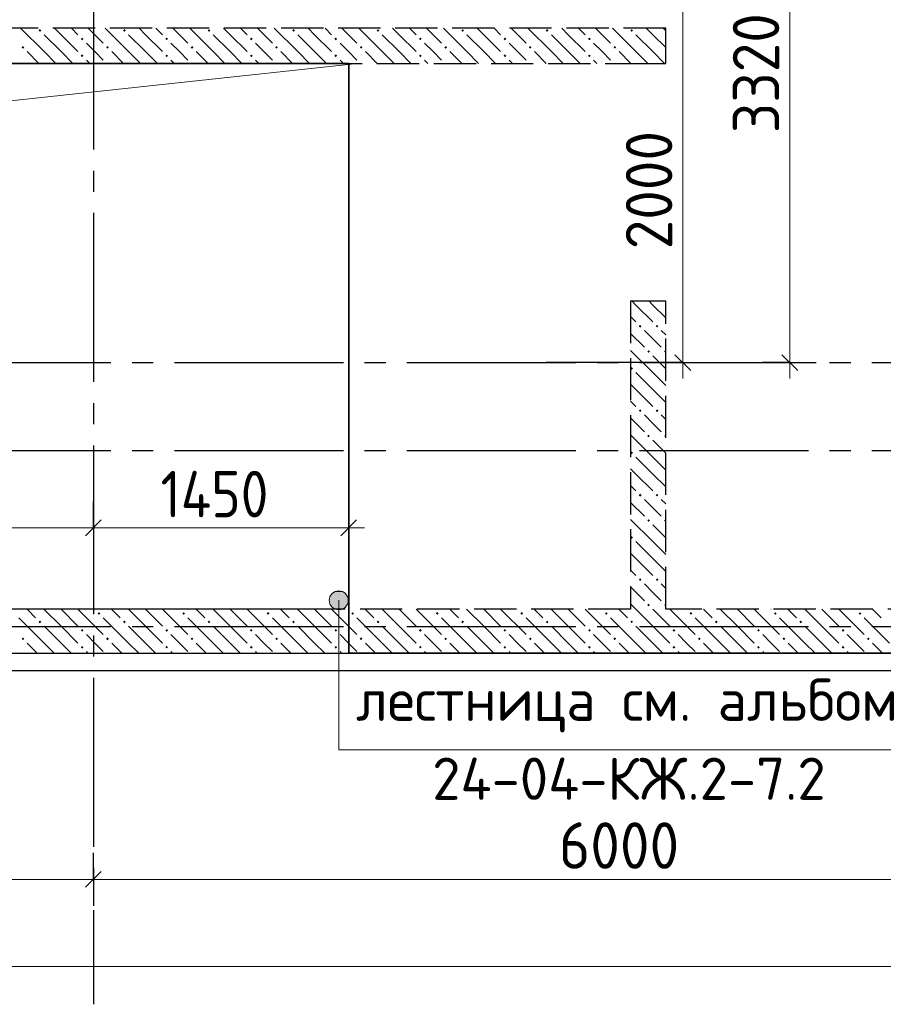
# Model space of a CAD drawing. Header units: millimetres. Extents: x 0 to 50400, y 0 to 35640.
# Tile 4 of 19: x 12097 to 17000, y 8317 to 13910. Entities that reach past the tile are written whole.
import ezdxf

# ---------------------------------------------------------------- set-up
doc = ezdxf.new("R2010")
doc.units = ezdxf.units.MM
doc.linetypes.add('______2', pattern=[324, 240, -84])
doc.linetypes.add('______5', pattern=[1320, 960, -120, 120, -120])
for name, color, linetype, lineweight in [('Standard', 7, 'Continuous', 25), ('ЖБ Перекрытие верхний уровень', 7, 'Continuous', 35), ('ЖБ Стена верхний уровень', 7, 'Continuous', 35), ('Общий01', 7, 'Continuous', 13), ('Примечания', 7, 'Continuous', 13), ('Размерная линия_ общее', 7, 'Continuous', 13)]:
    doc.layers.add(name, color=color, linetype=linetype, lineweight=lineweight)
doc.layers.add('Оси', color=7, linetype='______5', true_color=0x656565)
doc.styles.add('ISOCPEUR', font='txt')

msp = doc.modelspace()

# ---------------------------------------------------------------- hatches: boundary and pattern name
at = {"layer": 'ЖБ Стена верхний уровень', "linetype": 'Continuous', "lineweight": 18, "transparency": 33554687}
for points in [[(12203.8, 13849.3), (12211.6, 13857.1), (12219.4, 13849.3), (12211.6, 13841.5)], [(12683.8, 13849.3), (12691.6, 13857.1), (12699.4, 13849.3), (12691.6, 13841.5)], [(13163.8, 13849.3), (13171.6, 13857.1), (13179.4, 13849.3), (13171.6, 13841.5)], [(13643.8, 13849.3), (13651.6, 13857.1), (13659.4, 13849.3), (13651.6, 13841.5)], [(14123.8, 13849.3), (14131.6, 13857.1), (14139.4, 13849.3), (14131.6, 13841.5)], [(14603.8, 13849.3), (14611.6, 13857.1), (14619.4, 13849.3), (14611.6, 13841.5)], [(15083.8, 13849.3), (15091.6, 13857.1), (15099.4, 13849.3), (15091.6, 13841.5)], [(15563.8, 13849.3), (15571.6, 13857.1), (15579.4, 13849.3), (15571.6, 13841.5)], [(12107.8, 13753.3), (12115.6, 13761.1), (12123.4, 13753.3), (12115.6, 13745.5)], [(12443.8, 13801.3), (12451.6, 13809.1), (12459.4, 13801.3), (12451.6, 13793.5)], [(12587.8, 13753.3), (12595.6, 13761.1), (12603.4, 13753.3), (12595.6, 13745.5)], [(12923.8, 13801.3), (12931.6, 13809.1), (12939.4, 13801.3), (12931.6, 13793.5)], [(13067.8, 13753.3), (13075.6, 13761.1), (13083.4, 13753.3), (13075.6, 13745.5)], [(13403.8, 13801.3), (13411.6, 13809.1), (13419.4, 13801.3), (13411.6, 13793.5)], [(13547.8, 13753.3), (13555.6, 13761.1), (13563.4, 13753.3), (13555.6, 13745.5)], [(13883.8, 13801.3), (13891.6, 13809.1), (13899.4, 13801.3), (13891.6, 13793.5)], [(14027.8, 13753.3), (14035.6, 13761.1), (14043.4, 13753.3), (14035.6, 13745.5)], [(14363.8, 13801.3), (14371.6, 13809.1), (14379.4, 13801.3), (14371.6, 13793.5)], [(14507.8, 13753.3), (14515.6, 13761.1), (14523.4, 13753.3), (14515.6, 13745.5)], [(14843.8, 13801.3), (14851.6, 13809.1), (14859.4, 13801.3), (14851.6, 13793.5)], [(14987.8, 13753.3), (14995.6, 13761.1), (15003.4, 13753.3), (14995.6, 13745.5)], [(15323.8, 13801.3), (15331.6, 13809.1), (15339.4, 13801.3), (15331.6, 13793.5)], [(15467.8, 13753.3), (15475.6, 13761.1), (15483.4, 13753.3), (15475.6, 13745.5)], [(12443.8, 13705.3), (12451.6, 13713.1), (12459.4, 13705.3), (12451.6, 13697.5)], [(12923.8, 13705.3), (12931.6, 13713.1), (12939.4, 13705.3), (12931.6, 13697.5)], [(13403.8, 13705.3), (13411.6, 13713.1), (13419.4, 13705.3), (13411.6, 13697.5)], [(13883.8, 13705.3), (13891.6, 13713.1), (13899.4, 13705.3), (13891.6, 13697.5)], [(14363.8, 13705.3), (14371.6, 13713.1), (14379.4, 13705.3), (14371.6, 13697.5)], [(14843.8, 13705.3), (14851.6, 13713.1), (14859.4, 13705.3), (14851.6, 13697.5)], [(15323.8, 13705.3), (15331.6, 13713.1), (15339.4, 13705.3), (15331.6, 13697.5)], [(12112.9, 13662.4), (12115.6, 13665.1), (12118.3, 13662.4)], [(12592.9, 13662.4), (12595.6, 13665.1), (12598.3, 13662.4)], [(13072.9, 13662.4), (13075.6, 13665.1), (13078.3, 13662.4)], [(13552.9, 13662.4), (13555.6, 13665.1), (13558.3, 13662.4)], [(14032.9, 13662.4), (14035.6, 13665.1), (14038.3, 13662.4)], [(14512.9, 13662.4), (14515.6, 13665.1), (14518.3, 13662.4)], [(14992.9, 13662.4), (14995.6, 13665.1), (14998.3, 13662.4)], [(15472.9, 13662.4), (15475.6, 13665.1), (15478.3, 13662.4)], [(15611.8, 12169.3), (15619.6, 12177.1), (15627.4, 12169.3), (15619.6, 12161.5)], [(15707.8, 12169.3), (15715.6, 12177.1), (15723.4, 12169.3), (15715.6, 12161.5)], [(15659.8, 12025.3), (15667.6, 12033.1), (15675.4, 12025.3), (15667.6, 12017.5)], [(15755.8, 12025.3), (15763.6, 12033.1), (15765.1, 12031.6), (15765.1, 12019), (15763.6, 12017.5)], [(15565.1, 11930.6), (15571.6, 11937.1), (15579.4, 11929.3), (15571.6, 11921.5), (15565.1, 11928)], [(15611.8, 11689.3), (15619.6, 11697.1), (15627.4, 11689.3), (15619.6, 11681.5)], [(15707.8, 11689.3), (15715.6, 11697.1), (15723.4, 11689.3), (15715.6, 11681.5)], [(15659.8, 11545.3), (15667.6, 11553.1), (15675.4, 11545.3), (15667.6, 11537.5)], [(15755.8, 11545.3), (15763.6, 11553.1), (15765.1, 11551.6), (15765.1, 11539), (15763.6, 11537.5)], [(15565.1, 11450.6), (15571.6, 11457.1), (15579.4, 11449.3), (15571.6, 11441.5), (15565.1, 11448)], [(15611.8, 11209.3), (15619.6, 11217.1), (15627.4, 11209.3), (15619.6, 11201.5)], [(15707.8, 11209.3), (15715.6, 11217.1), (15723.4, 11209.3), (15715.6, 11201.5)], [(15659.8, 11065.3), (15667.6, 11073.1), (15675.4, 11065.3), (15667.6, 11057.5)], [(15755.8, 11065.3), (15763.6, 11073.1), (15765.1, 11071.6), (15765.1, 11059), (15763.6, 11057.5)], [(15565.1, 10970.6), (15571.6, 10977.1), (15579.4, 10969.3), (15571.6, 10961.5), (15565.1, 10968)], [(15611.8, 10729.3), (15619.6, 10737.1), (15627.4, 10729.3), (15619.6, 10721.5)], [(15707.8, 10729.3), (15715.6, 10737.1), (15723.4, 10729.3), (15715.6, 10721.5)], [(15659.8, 10585.3), (15667.6, 10593.1), (15675.4, 10585.3), (15667.6, 10577.5)], [(15755.8, 10585.3), (15763.6, 10593.1), (15765.1, 10591.6), (15765.1, 10579), (15763.6, 10577.5)], [(12539.8, 10537.3), (12547.6, 10545.1), (12555.4, 10537.3), (12547.6, 10529.5)], [(13019.8, 10537.3), (13027.6, 10545.1), (13035.4, 10537.3), (13027.6, 10529.5)], [(13499.8, 10537.3), (13507.6, 10545.1), (13515.4, 10537.3), (13507.6, 10529.5)], [(13979.8, 10537.3), (13987.6, 10545.1), (13995.4, 10537.3), (13987.6, 10529.5)], [(14459.8, 10537.3), (14467.6, 10545.1), (14475.4, 10537.3), (14467.6, 10529.5)], [(14939.8, 10537.3), (14947.6, 10545.1), (14955.4, 10537.3), (14947.6, 10529.5)], [(15419.8, 10537.3), (15427.6, 10545.1), (15435.4, 10537.3), (15427.6, 10529.5)], [(15899.8, 10537.3), (15907.6, 10545.1), (15915.4, 10537.3), (15907.6, 10529.5)], [(16379.8, 10537.3), (16387.6, 10545.1), (16395.4, 10537.3), (16387.6, 10529.5)], [(16859.8, 10537.3), (16867.6, 10545.1), (16875.4, 10537.3), (16867.6, 10529.5)], [(12203.8, 10489.3), (12211.6, 10497.1), (12219.4, 10489.3), (12211.6, 10481.5)], [(12683.8, 10489.3), (12691.6, 10497.1), (12699.4, 10489.3), (12691.6, 10481.5)], [(13163.8, 10489.3), (13171.6, 10497.1), (13179.4, 10489.3), (13171.6, 10481.5)], [(13643.8, 10489.3), (13651.6, 10497.1), (13659.4, 10489.3), (13651.6, 10481.5)], [(14123.8, 10489.3), (14131.6, 10497.1), (14139.4, 10489.3), (14131.6, 10481.5)], [(14603.8, 10489.3), (14611.6, 10497.1), (14619.4, 10489.3), (14611.6, 10481.5)], [(15083.8, 10489.3), (15091.6, 10497.1), (15099.4, 10489.3), (15091.6, 10481.5)], [(15563.8, 10489.3), (15571.6, 10497.1), (15579.4, 10489.3), (15571.6, 10481.5)], [(16043.8, 10489.3), (16051.6, 10497.1), (16059.4, 10489.3), (16051.6, 10481.5)], [(16523.8, 10489.3), (16531.6, 10497.1), (16539.4, 10489.3), (16531.6, 10481.5)], [(12443.8, 10441.3), (12451.6, 10449.1), (12459.4, 10441.3), (12451.6, 10433.5)], [(12923.8, 10441.3), (12931.6, 10449.1), (12939.4, 10441.3), (12931.6, 10433.5)], [(13403.8, 10441.3), (13411.6, 10449.1), (13419.4, 10441.3), (13411.6, 10433.5)], [(13883.8, 10441.3), (13891.6, 10449.1), (13899.4, 10441.3), (13891.6, 10433.5)], [(14363.8, 10441.3), (14371.6, 10449.1), (14379.4, 10441.3), (14371.6, 10433.5)], [(14843.8, 10441.3), (14851.6, 10449.1), (14859.4, 10441.3), (14851.6, 10433.5)], [(15323.8, 10441.3), (15331.6, 10449.1), (15339.4, 10441.3), (15331.6, 10433.5)], [(15803.8, 10441.3), (15811.6, 10449.1), (15819.4, 10441.3), (15811.6, 10433.5)], [(16283.8, 10441.3), (16291.6, 10449.1), (16299.4, 10441.3), (16291.6, 10433.5)], [(16763.8, 10441.3), (16771.6, 10449.1), (16779.4, 10441.3), (16771.6, 10433.5)], [(12107.8, 10393.3), (12115.6, 10401.1), (12123.4, 10393.3), (12115.6, 10385.5)], [(12443.8, 10345.3), (12451.6, 10353.1), (12459.4, 10345.3), (12451.6, 10337.5)], [(12587.8, 10393.3), (12595.6, 10401.1), (12603.4, 10393.3), (12595.6, 10385.5)], [(12923.8, 10345.3), (12931.6, 10353.1), (12939.4, 10345.3), (12931.6, 10337.5)], [(13067.8, 10393.3), (13075.6, 10401.1), (13083.4, 10393.3), (13075.6, 10385.5)], [(13403.8, 10345.3), (13411.6, 10353.1), (13419.4, 10345.3), (13411.6, 10337.5)], [(13547.8, 10393.3), (13555.6, 10401.1), (13563.4, 10393.3), (13555.6, 10385.5)], [(13883.8, 10345.3), (13891.6, 10353.1), (13899.4, 10345.3), (13891.6, 10337.5)], [(14027.8, 10393.3), (14035.6, 10401.1), (14043.4, 10393.3), (14035.6, 10385.5)], [(14363.8, 10345.3), (14371.6, 10353.1), (14379.4, 10345.3), (14371.6, 10337.5)], [(14507.8, 10393.3), (14515.6, 10401.1), (14523.4, 10393.3), (14515.6, 10385.5)], [(14843.8, 10345.3), (14851.6, 10353.1), (14859.4, 10345.3), (14851.6, 10337.5)], [(14987.8, 10393.3), (14995.6, 10401.1), (15003.4, 10393.3), (14995.6, 10385.5)], [(15323.8, 10345.3), (15331.6, 10353.1), (15339.4, 10345.3), (15331.6, 10337.5)], [(15467.8, 10393.3), (15475.6, 10401.1), (15483.4, 10393.3), (15475.6, 10385.5)], [(15803.8, 10345.3), (15811.6, 10353.1), (15819.4, 10345.3), (15811.6, 10337.5)], [(15947.8, 10393.3), (15955.6, 10401.1), (15963.4, 10393.3), (15955.6, 10385.5)], [(16283.8, 10345.3), (16291.6, 10353.1), (16299.4, 10345.3), (16291.6, 10337.5)], [(16427.8, 10393.3), (16435.6, 10401.1), (16443.4, 10393.3), (16435.6, 10385.5)], [(16763.8, 10345.3), (16771.6, 10353.1), (16779.4, 10345.3), (16771.6, 10337.5)], [(16907.8, 10393.3), (16915.6, 10401.1), (16923.4, 10393.3), (16915.6, 10385.5)]]:
    msp.add_hatch(color=7, dxfattribs=at).paths.add_polyline_path(points, flags=16)
at = {"layer": 'Примечания', "linetype": 'Continuous', "lineweight": 13, "transparency": 33554687}
for points in [[(13854.5, 10611.9), (13962.5, 10611.9), (13954.9, 10638.9)], [(13854.5, 10611.9), (13954.9, 10638.9), (13862, 10638.9)], [(13862, 10638.9), (13954.9, 10638.9), (13935.5, 10658.3)], [(13862, 10638.9), (13935.5, 10658.3), (13881.5, 10658.3)], [(13881.5, 10658.3), (13935.5, 10658.3), (13908.5, 10665.9)], [(13862, 10584.9), (13962.5, 10611.9), (13854.5, 10611.9)], [(13862, 10584.9), (13954.9, 10584.9), (13962.5, 10611.9)], [(13881.5, 10565.5), (13954.9, 10584.9), (13862, 10584.9)], [(13881.5, 10565.5), (13935.5, 10565.5), (13954.9, 10584.9)], [(13935.5, 10565.5), (13881.5, 10565.5), (13908.5, 10557.9)]]:
    msp.add_hatch(color=7, dxfattribs=at).paths.add_polyline_path(points)

# ---------------------------------------------------------------- linework, layer by layer
at = {"layer": 'Standard', "color": 254, "linetype": 'Continuous', "lineweight": -3, "true_color": 0xc4c4ff, "transparency": 33554687}
msp.add_lwpolyline([(8915.1, 10212.4), (40365.1, 10212.4), (40365.1, 32712.4), (8915.1, 32712.4), (8915.1, 10212.4)], dxfattribs=at)
at = {"layer": 'ЖБ Перекрытие верхний уровень', "color": 7, "linetype": 'Continuous', "lineweight": 35, "transparency": 33554687}
for p, q in [((9015.1, 13662.4), (13965.1, 13662.4)), ((13965.1, 13662.4), (13965.1, 10312.4)), ((13965.1, 10312.4), (15565.1, 10312.4)), ((15565.1, 10312.4), (40265.1, 10312.4))]:
    msp.add_line(p, q, dxfattribs=at)
at = {"layer": 'ЖБ Стена верхний уровень', "color": 251, "linetype": '______2', "lineweight": -3, "true_color": 0x656565, "transparency": 33554687}
for p, q in [((15765.1, 13862.4), (9265.1, 13862.4)), ((15765.1, 13662.4), (15765.1, 13862.4)), ((9265.1, 13662.4), (15565.1, 13662.4)), ((15565.1, 13662.4), (15765.1, 13662.4)), ((15565.1, 12312.4), (15765.1, 12312.4)), ((15565.1, 12312.4), (15565.1, 10562.4)), ((15765.1, 10562.4), (15765.1, 12312.4)), ((15565.1, 10562.4), (9265.1, 10562.4)), ((33465.1, 10562.4), (15765.1, 10562.4)), ((9265.1, 10312.4), (40165.1, 10312.4))]:
    msp.add_line(p, q, dxfattribs=at)
at = {"layer": 'ЖБ Стена верхний уровень', "color": 9, "linetype": 'Continuous', "lineweight": 18, "true_color": 0xc7c7c7, "transparency": 33554687}
for p, q in [((12235.6, 13729.3), (12102.5, 13862.4)), ((12235.6, 13825.3), (12331.6, 13729.3)), ((12331.6, 13825.3), (12294.5, 13862.4)), ((12331.6, 13825.3), (12427.6, 13729.3)), ((12390.5, 13862.4), (12427.6, 13825.3)), ((12486.5, 13862.4), (12571.6, 13777.3)), ((12715.6, 13729.3), (12582.5, 13862.4)), ((12715.6, 13825.3), (12811.6, 13729.3)), ((12811.6, 13825.3), (12774.5, 13862.4)), ((12811.6, 13825.3), (12907.6, 13729.3)), ((12870.5, 13862.4), (12907.6, 13825.3)), ((12966.5, 13862.4), (13051.6, 13777.3)), ((13195.6, 13729.3), (13062.5, 13862.4)), ((13195.6, 13825.3), (13291.6, 13729.3)), ((13291.6, 13825.3), (13254.5, 13862.4)), ((13291.6, 13825.3), (13387.6, 13729.3)), ((13350.5, 13862.4), (13387.6, 13825.3)), ((13446.5, 13862.4), (13531.6, 13777.3)), ((13675.6, 13729.3), (13542.5, 13862.4)), ((13675.6, 13825.3), (13771.6, 13729.3)), ((13771.6, 13825.3), (13734.5, 13862.4)), ((13771.6, 13825.3), (13867.6, 13729.3)), ((13830.5, 13862.4), (13867.6, 13825.3)), ((13926.5, 13862.4), (14011.6, 13777.3)), ((14155.6, 13729.3), (14022.5, 13862.4)), ((14155.6, 13825.3), (14251.6, 13729.3)), ((14251.6, 13825.3), (14214.5, 13862.4)), ((14251.6, 13825.3), (14347.6, 13729.3)), ((14310.5, 13862.4), (14347.6, 13825.3)), ((14406.5, 13862.4), (14491.6, 13777.3)), ((14635.6, 13729.3), (14502.5, 13862.4)), ((14635.6, 13825.3), (14731.6, 13729.3)), ((14731.6, 13825.3), (14694.5, 13862.4)), ((14731.6, 13825.3), (14827.6, 13729.3)), ((14790.5, 13862.4), (14827.6, 13825.3)), ((14886.5, 13862.4), (14971.6, 13777.3)), ((15115.6, 13729.3), (14982.5, 13862.4)), ((15115.6, 13825.3), (15211.6, 13729.3)), ((15211.6, 13825.3), (15174.5, 13862.4)), ((15211.6, 13825.3), (15307.6, 13729.3)), ((15270.5, 13862.4), (15307.6, 13825.3)), ((15366.5, 13862.4), (15451.6, 13777.3)), ((15595.6, 13729.3), (15462.5, 13862.4)), ((15595.6, 13825.3), (15691.6, 13729.3)), ((15691.6, 13825.3), (15654.5, 13862.4)), ((15691.6, 13825.3), (15765.1, 13751.8)), ((15750.5, 13862.4), (15765.1, 13847.8)), ((12523.6, 13729.3), (12475.6, 13777.3)), ((13003.6, 13729.3), (12955.6, 13777.3)), ((13483.6, 13729.3), (13435.6, 13777.3)), ((13963.6, 13729.3), (13915.6, 13777.3)), ((14443.6, 13729.3), (14395.6, 13777.3)), ((14923.6, 13729.3), (14875.6, 13777.3)), ((15403.6, 13729.3), (15355.6, 13777.3)), ((12139.6, 13729.3), (12206.5, 13662.4)), ((12235.6, 13729.3), (12302.5, 13662.4)), ((12331.6, 13729.3), (12398.5, 13662.4)), ((12571.6, 13681.3), (12523.6, 13729.3)), ((12619.6, 13729.3), (12686.5, 13662.4)), ((12715.6, 13729.3), (12782.5, 13662.4)), ((12811.6, 13729.3), (12878.5, 13662.4)), ((13051.6, 13681.3), (13003.6, 13729.3)), ((13099.6, 13729.3), (13166.5, 13662.4)), ((13195.6, 13729.3), (13262.5, 13662.4)), ((13291.6, 13729.3), (13358.5, 13662.4)), ((13531.6, 13681.3), (13483.6, 13729.3)), ((13579.6, 13729.3), (13646.5, 13662.4)), ((13675.6, 13729.3), (13742.5, 13662.4)), ((13771.6, 13729.3), (13838.5, 13662.4)), ((14011.6, 13681.3), (13963.6, 13729.3)), ((14059.6, 13729.3), (14126.5, 13662.4)), ((14155.6, 13729.3), (14222.5, 13662.4)), ((14251.6, 13729.3), (14318.5, 13662.4)), ((14491.6, 13681.3), (14443.6, 13729.3)), ((14539.6, 13729.3), (14606.5, 13662.4)), ((14635.6, 13729.3), (14702.5, 13662.4)), ((14731.6, 13729.3), (14798.5, 13662.4)), ((14971.6, 13681.3), (14923.6, 13729.3)), ((15019.6, 13729.3), (15086.5, 13662.4)), ((15115.6, 13729.3), (15182.5, 13662.4)), ((15211.6, 13729.3), (15278.5, 13662.4)), ((15451.6, 13681.3), (15403.6, 13729.3)), ((15499.6, 13729.3), (15566.5, 13662.4)), ((15595.6, 13729.3), (15662.5, 13662.4)), ((15691.6, 13729.3), (15758.5, 13662.4)), ((12475.6, 13681.3), (12494.5, 13662.4)), ((12955.6, 13681.3), (12974.5, 13662.4)), ((13435.6, 13681.3), (13454.5, 13662.4)), ((13915.6, 13681.3), (13934.5, 13662.4)), ((14395.6, 13681.3), (14414.5, 13662.4)), ((14875.6, 13681.3), (14894.5, 13662.4)), ((15355.6, 13681.3), (15374.5, 13662.4)), ((15595.6, 12289.3), (15572.5, 12312.4)), ((15668.5, 12312.4), (15691.6, 12289.3)), ((15764.5, 12312.4), (15765.1, 12311.8)), ((15595.6, 12289.3), (15691.6, 12193.3)), ((15691.6, 12289.3), (15765.1, 12215.8)), ((15565.1, 12223.8), (15595.6, 12193.3)), ((15691.6, 12097.3), (15643.6, 12145.3)), ((15739.6, 12145.3), (15765.1, 12119.8)), ((15565.1, 12127.8), (15643.6, 12049.3)), ((15739.6, 12049.3), (15691.6, 12097.3)), ((15691.6, 11905.3), (15565.1, 12031.8)), ((15691.6, 12001.3), (15765.1, 11927.8)), ((15595.6, 11905.3), (15691.6, 11809.3)), ((15691.6, 11905.3), (15765.1, 11831.8)), ((15595.6, 11809.3), (15565.1, 11839.8)), ((15595.6, 11809.3), (15691.6, 11713.3)), ((15691.6, 11809.3), (15765.1, 11735.8)), ((15565.1, 11743.8), (15595.6, 11713.3)), ((15565.1, 11647.8), (15643.6, 11569.3)), ((15691.6, 11617.3), (15643.6, 11665.3)), ((15739.6, 11665.3), (15765.1, 11639.8)), ((15739.6, 11569.3), (15691.6, 11617.3)), ((15691.6, 11425.3), (15565.1, 11551.8)), ((15691.6, 11521.3), (15765.1, 11447.8)), ((15595.6, 11425.3), (15691.6, 11329.3)), ((15691.6, 11425.3), (15765.1, 11351.8)), ((15595.6, 11329.3), (15565.1, 11359.8)), ((15595.6, 11329.3), (15691.6, 11233.3)), ((15691.6, 11329.3), (15765.1, 11255.8)), ((15565.1, 11263.8), (15595.6, 11233.3)), ((15565.1, 11167.8), (15643.6, 11089.3)), ((15691.6, 11137.3), (15643.6, 11185.3)), ((15739.6, 11089.3), (15691.6, 11137.3)), ((15739.6, 11185.3), (15765.1, 11159.8)), ((15691.6, 10945.3), (15565.1, 11071.8)), ((15691.6, 11041.3), (15765.1, 10967.8)), ((15595.6, 10945.3), (15691.6, 10849.3)), ((15691.6, 10945.3), (15765.1, 10871.8)), ((15595.6, 10849.3), (15565.1, 10879.8)), ((15595.6, 10849.3), (15691.6, 10753.3)), ((15691.6, 10849.3), (15765.1, 10775.8)), ((15565.1, 10783.8), (15595.6, 10753.3)), ((15565.1, 10687.8), (15643.6, 10609.3)), ((15691.6, 10657.3), (15643.6, 10705.3)), ((15739.6, 10705.3), (15765.1, 10679.8)), ((15739.6, 10609.3), (15691.6, 10657.3)), ((15594.5, 10562.4), (15565.1, 10591.8)), ((12138.5, 10562.4), (12187.6, 10513.3)), ((12331.6, 10465.3), (12234.5, 10562.4)), ((12331.6, 10561.3), (12427.6, 10465.3)), ((12427.6, 10561.3), (12571.6, 10417.3)), ((12522.5, 10562.4), (12523.6, 10561.3)), ((12618.5, 10562.4), (12667.6, 10513.3)), ((12811.6, 10465.3), (12714.5, 10562.4)), ((12811.6, 10561.3), (12907.6, 10465.3)), ((12907.6, 10561.3), (13051.6, 10417.3)), ((13002.5, 10562.4), (13003.6, 10561.3)), ((13098.5, 10562.4), (13147.6, 10513.3)), ((13291.6, 10465.3), (13194.5, 10562.4)), ((13291.6, 10561.3), (13387.6, 10465.3)), ((13387.6, 10561.3), (13531.6, 10417.3)), ((13482.5, 10562.4), (13483.6, 10561.3)), ((13578.5, 10562.4), (13627.6, 10513.3)), ((13771.6, 10465.3), (13674.5, 10562.4)), ((13771.6, 10561.3), (13867.6, 10465.3)), ((13867.6, 10561.3), (14011.6, 10417.3)), ((13962.5, 10562.4), (13963.6, 10561.3)), ((14058.5, 10562.4), (14107.6, 10513.3)), ((14251.6, 10465.3), (14154.5, 10562.4)), ((14251.6, 10561.3), (14347.6, 10465.3)), ((14347.6, 10561.3), (14491.6, 10417.3)), ((14442.5, 10562.4), (14443.6, 10561.3)), ((14538.5, 10562.4), (14587.6, 10513.3)), ((14731.6, 10465.3), (14634.5, 10562.4)), ((14731.6, 10561.3), (14827.6, 10465.3)), ((14827.6, 10561.3), (14971.6, 10417.3)), ((14922.5, 10562.4), (14923.6, 10561.3)), ((15018.5, 10562.4), (15067.6, 10513.3)), ((15211.6, 10465.3), (15114.5, 10562.4)), ((15211.6, 10561.3), (15307.6, 10465.3)), ((15307.6, 10561.3), (15451.6, 10417.3)), ((15402.5, 10562.4), (15403.6, 10561.3)), ((15498.5, 10562.4), (15547.6, 10513.3)), ((15691.6, 10465.3), (15594.5, 10562.4)), ((15691.6, 10561.3), (15787.6, 10465.3)), ((15787.6, 10561.3), (15931.6, 10417.3)), ((15882.5, 10562.4), (15883.6, 10561.3)), ((15978.5, 10562.4), (16027.6, 10513.3)), ((16171.6, 10465.3), (16074.5, 10562.4)), ((16171.6, 10561.3), (16267.6, 10465.3)), ((16267.6, 10561.3), (16411.6, 10417.3)), ((16362.5, 10562.4), (16363.6, 10561.3)), ((16458.5, 10562.4), (16507.6, 10513.3)), ((16651.6, 10465.3), (16554.5, 10562.4)), ((16651.6, 10561.3), (16747.6, 10465.3)), ((16747.6, 10561.3), (16891.6, 10417.3)), ((16842.5, 10562.4), (16843.6, 10561.3)), ((16938.5, 10562.4), (16987.6, 10513.3)), ((12235.6, 10369.3), (12091.6, 10513.3)), ((12235.6, 10465.3), (12331.6, 10369.3)), ((12331.6, 10465.3), (12427.6, 10369.3)), ((12715.6, 10369.3), (12571.6, 10513.3)), ((12715.6, 10465.3), (12811.6, 10369.3)), ((12811.6, 10465.3), (12907.6, 10369.3)), ((13195.6, 10369.3), (13051.6, 10513.3)), ((13195.6, 10465.3), (13291.6, 10369.3)), ((13291.6, 10465.3), (13387.6, 10369.3)), ((13675.6, 10369.3), (13531.6, 10513.3)), ((13675.6, 10465.3), (13771.6, 10369.3)), ((13771.6, 10465.3), (13867.6, 10369.3)), ((14155.6, 10369.3), (14011.6, 10513.3)), ((14155.6, 10465.3), (14251.6, 10369.3)), ((14251.6, 10465.3), (14347.6, 10369.3)), ((14635.6, 10369.3), (14491.6, 10513.3)), ((14635.6, 10465.3), (14731.6, 10369.3)), ((14731.6, 10465.3), (14827.6, 10369.3)), ((15115.6, 10369.3), (14971.6, 10513.3)), ((15115.6, 10465.3), (15211.6, 10369.3)), ((15211.6, 10465.3), (15307.6, 10369.3)), ((15595.6, 10369.3), (15451.6, 10513.3)), ((15595.6, 10465.3), (15691.6, 10369.3)), ((15691.6, 10465.3), (15787.6, 10369.3)), ((16075.6, 10369.3), (15931.6, 10513.3)), ((16075.6, 10465.3), (16171.6, 10369.3)), ((16171.6, 10465.3), (16267.6, 10369.3)), ((16555.6, 10369.3), (16411.6, 10513.3)), ((16555.6, 10465.3), (16651.6, 10369.3)), ((16651.6, 10465.3), (16747.6, 10369.3)), ((17035.6, 10369.3), (16891.6, 10513.3)), ((12523.6, 10369.3), (12475.6, 10417.3)), ((13003.6, 10369.3), (12955.6, 10417.3)), ((13483.6, 10369.3), (13435.6, 10417.3)), ((13963.6, 10369.3), (13915.6, 10417.3)), ((14443.6, 10369.3), (14395.6, 10417.3)), ((14923.6, 10369.3), (14875.6, 10417.3)), ((15403.6, 10369.3), (15355.6, 10417.3)), ((15883.6, 10369.3), (15835.6, 10417.3)), ((16363.6, 10369.3), (16315.6, 10417.3)), ((16843.6, 10369.3), (16795.6, 10417.3)), ((12139.6, 10369.3), (12196.5, 10312.4)), ((12235.6, 10369.3), (12292.5, 10312.4)), ((12331.6, 10369.3), (12388.5, 10312.4)), ((12571.6, 10321.3), (12523.6, 10369.3)), ((12619.6, 10369.3), (12676.5, 10312.4)), ((12715.6, 10369.3), (12772.5, 10312.4)), ((12811.6, 10369.3), (12868.5, 10312.4)), ((13051.6, 10321.3), (13003.6, 10369.3)), ((13099.6, 10369.3), (13156.5, 10312.4)), ((13195.6, 10369.3), (13252.5, 10312.4)), ((13291.6, 10369.3), (13348.5, 10312.4)), ((13531.6, 10321.3), (13483.6, 10369.3)), ((13579.6, 10369.3), (13636.5, 10312.4)), ((13675.6, 10369.3), (13732.5, 10312.4)), ((13771.6, 10369.3), (13828.5, 10312.4)), ((14011.6, 10321.3), (13963.6, 10369.3)), ((14059.6, 10369.3), (14116.5, 10312.4)), ((14155.6, 10369.3), (14212.5, 10312.4)), ((14251.6, 10369.3), (14308.5, 10312.4)), ((14491.6, 10321.3), (14443.6, 10369.3)), ((14539.6, 10369.3), (14596.5, 10312.4)), ((14635.6, 10369.3), (14692.5, 10312.4)), ((14731.6, 10369.3), (14788.5, 10312.4)), ((14971.6, 10321.3), (14923.6, 10369.3)), ((15019.6, 10369.3), (15076.5, 10312.4)), ((15115.6, 10369.3), (15172.5, 10312.4)), ((15211.6, 10369.3), (15268.5, 10312.4)), ((15451.6, 10321.3), (15403.6, 10369.3)), ((15499.6, 10369.3), (15556.5, 10312.4)), ((15595.6, 10369.3), (15652.5, 10312.4)), ((15691.6, 10369.3), (15748.5, 10312.4)), ((15931.6, 10321.3), (15883.6, 10369.3)), ((15979.6, 10369.3), (16036.5, 10312.4)), ((16075.6, 10369.3), (16132.5, 10312.4)), ((16171.6, 10369.3), (16228.5, 10312.4)), ((16411.6, 10321.3), (16363.6, 10369.3)), ((16459.6, 10369.3), (16516.5, 10312.4)), ((16555.6, 10369.3), (16612.5, 10312.4)), ((16651.6, 10369.3), (16708.5, 10312.4)), ((16891.6, 10321.3), (16843.6, 10369.3)), ((16939.6, 10369.3), (16996.5, 10312.4)), ((12475.6, 10321.3), (12484.5, 10312.4)), ((12955.6, 10321.3), (12964.5, 10312.4)), ((13435.6, 10321.3), (13444.5, 10312.4)), ((13915.6, 10321.3), (13924.5, 10312.4)), ((14395.6, 10321.3), (14404.5, 10312.4)), ((14875.6, 10321.3), (14884.5, 10312.4)), ((15355.6, 10321.3), (15364.5, 10312.4)), ((15835.6, 10321.3), (15844.5, 10312.4)), ((16315.6, 10321.3), (16324.5, 10312.4)), ((16795.6, 10321.3), (16804.5, 10312.4))]:
    msp.add_line(p, q, dxfattribs=at)
at = {"layer": 'Общий01', "color": 7, "linetype": 'Continuous', "lineweight": 25, "transparency": 33554687}
for points in [[(9015.1, 13662.4), (9015.1, 10312.4), (13894.9, 10312.4)], [(13894.9, 10562.4), (9265.1, 10562.4), (9265.1, 13662.4)]]:
    msp.add_lwpolyline(points, dxfattribs=at)
at = {"layer": 'Оси', "color": 8, "linetype": '______5', "lineweight": -3, "transparency": 33554687}
for p, q in [((12515.1, 32612.4), (12515.1, 8317)), ((9015.1, 11962.4), (42963.2, 11962.4)), ((9015.1, 11462.4), (42963.2, 11462.4)), ((9015.1, 10462.4), (42963.2, 10462.4))]:
    msp.add_line(p, q, dxfattribs=at)
at = {"layer": 'Примечания', "color": 252, "linetype": 'Continuous', "lineweight": 13, "true_color": 0x8f8f8f, "transparency": 33554687}
msp.add_line((9646, 13192.1), (14014.9, 13662.4), dxfattribs=at)
at = {"layer": 'Примечания', "color": 7, "linetype": 'Continuous', "lineweight": 13, "transparency": 33554687}
for p, q in [((13908.5, 10665.9), (13908.5, 10665.9)), ((13854.5, 10611.9), (13854.5, 10611.9)), ((13908.5, 9761.9), (13908.5, 10611.9)), ((13962.5, 10611.9), (13962.5, 10611.9)), ((13908.5, 10557.9), (13908.5, 10557.9)), ((17198.5, 9761.9), (13908.5, 9761.9))]:
    msp.add_line(p, q, dxfattribs=at)
msp.add_circle((13908.5, 10611.9), 54, dxfattribs=at)
at = {"layer": 'Размерная линия_ общее', "color": 7, "linetype": 'Continuous', "lineweight": 25, "transparency": 33554687}
for p, q in [((15907.4, 11917.4), (15817.4, 12007.4)), ((16514.6, 11917.4), (16424.6, 12007.4)), ((12470.1, 10978.3), (12560.1, 11068.3)), ((13920.1, 10978.3), (14010.1, 11068.3)), ((12470.1, 8981.8), (12560.1, 9071.8))]:
    msp.add_line(p, q, dxfattribs=at)
at = {"layer": 'Размерная линия_ общее', "color": 253, "linetype": 'Continuous', "lineweight": -3, "true_color": 0xa0a0a0, "transparency": 33554687}
for p, q in [((15862.4, 11962.4), (15085.2, 11962.4)), ((15862.4, 11962.4), (15712.4, 11962.4)), ((15862.4, 11962.4), (16012.4, 11962.4)), ((16469.6, 11962.4), (16314.8, 11962.4)), ((16469.6, 11962.4), (16319.6, 11962.4)), ((16469.6, 11962.4), (16619.6, 11962.4)), ((12515.1, 11023.3), (12515.1, 11173.3)), ((13965.1, 11023.3), (13965.1, 11173.3)), ((12515.1, 11023.3), (12515.1, 10873.3)), ((13965.1, 11023.3), (13965.1, 10873.3)), ((8117.5, 10312.4), (13794.9, 10312.4)), ((12515.1, 9026.8), (12515.1, 9176.8)), ((12515.1, 9026.8), (12515.1, 8876.8))]:
    msp.add_line(p, q, dxfattribs=at)
at = {"layer": 'Размерная линия_ общее', "color": 7, "linetype": 'Continuous', "lineweight": 13, "transparency": 33554687}
for p, q in [((15862.4, 11962.4), (15862.4, 11872.4)), ((16469.6, 11962.4), (16469.6, 11872.4)), ((9265.1, 11023.3), (12515.1, 11023.3)), ((12515.1, 11023.3), (13965.1, 11023.3)), ((13965.1, 11023.3), (14055.1, 11023.3)), ((9265.1, 9026.8), (12515.1, 9026.8)), ((12515.1, 9026.8), (18515.1, 9026.8)), ((9265.1, 8531.8), (40067.4, 8531.8))]:
    msp.add_line(p, q, dxfattribs=at)
for points in [[(16469.6, 11962.4), (16469.6, 13165), (16469.6, 13165), (16469.6, 13271.6), (16469.6, 13271.6), (16469.6, 15282.4)], [(15862.4, 11962.4), (15862.4, 12505.3), (15862.4, 12505.3), (15862.4, 13962.3)]]:
    msp.add_lwpolyline(points, dxfattribs=at)

# ---------------------------------------------------------------- texts
at = {"layer": 'Общий01', "color": 251, "linetype": 'Continuous', "lineweight": 18, "true_color": 0x656565, "transparency": 33554687, "char_height": 240, "attachment_point": 7, "style": 'ISOCPEUR'}
for s, insert, width in [('\\W0.98;лестница см. альбом', (14006.8, 9861.9), 3284.677), ('\\W0.98;24-04-КЖ.2-7.2', (14438.8, 9477.9), 2419.959)]:
    msp.add_mtext(s, dxfattribs=dict(at, insert=insert, width=width))
at = {"layer": 'Размерная линия_ общее', "color": 7, "linetype": 'Continuous', "lineweight": 25, "transparency": 33554687, "char_height": 264, "attachment_point": 7, "rotation": 90, "style": 'ISOCPEUR'}
for s, insert, width in [('\\W0.93;3320', (16409.6, 13266), 861.721), ('\\W0.93;2000', (15802.4, 12605.9), 861.713)]:
    msp.add_mtext(s, dxfattribs=dict(at, insert=insert, width=width))
at = {"layer": 'Размерная линия_ общее', "color": 7, "linetype": 'Continuous', "lineweight": 25, "transparency": 33554687, "char_height": 264, "attachment_point": 7, "style": 'ISOCPEUR'}
for s, insert, width in [('\\W0.87;1450', (12896.9, 11083.3), 827.317), ('\\W0.93;6000', (15158.7, 9086.8), 861.713)]:
    msp.add_mtext(s, dxfattribs=dict(at, insert=insert, width=width))

doc.saveas('drawing.dxf')
